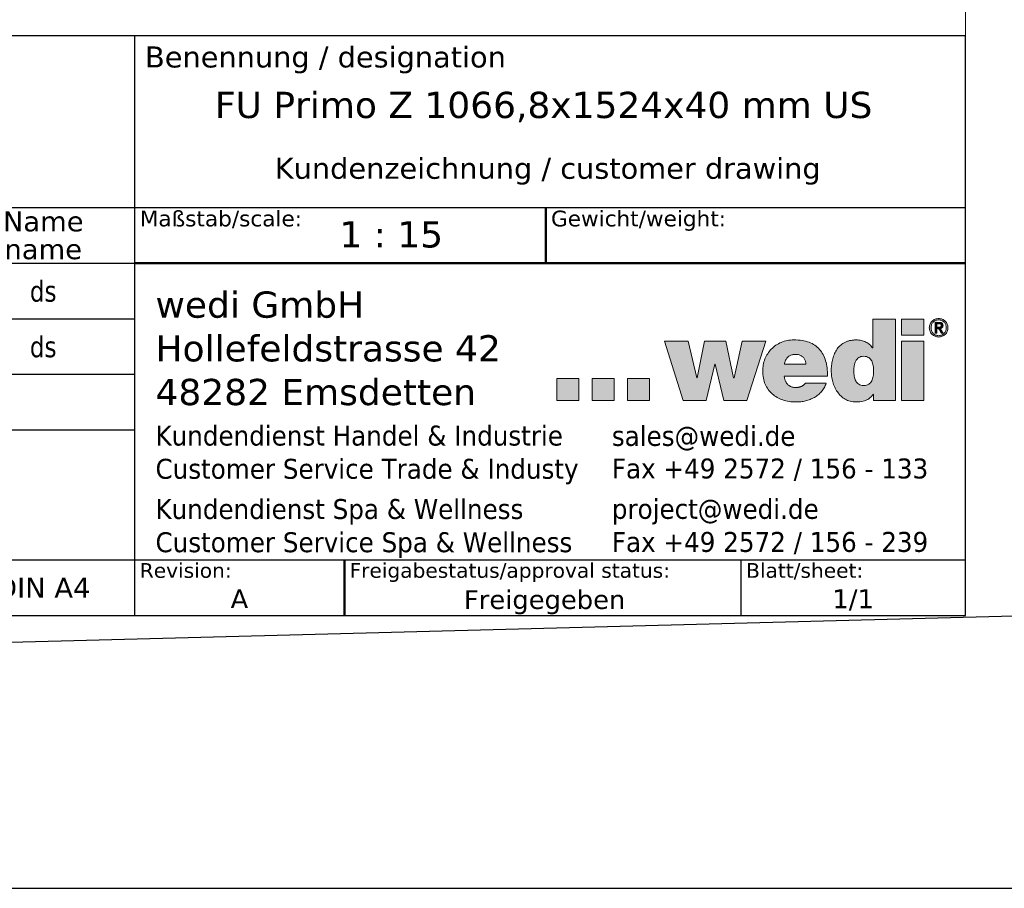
# Model space of a CAD drawing. Header units: millimetres. Extents: x -11430 to 11430, y -300 to 4365.
# Tile 3 of 31: x 1708 to 3116, y -300 to 942. Entities that reach past the tile are written whole.
import ezdxf
from ezdxf.enums import TextEntityAlignment as Align

# ---------------------------------------------------------------- set-up
doc = ezdxf.new("R2010")
doc.units = ezdxf.units.MM
doc.header["$LTSCALE"] = 15
for name, color, linetype, lineweight in [('AM_BOR', 7, 'Continuous', 25), ('Ebene 1', 7, 'Continuous', 25), ('Rahmen (ISO)', 7, 'Continuous', 70), ('Schraffur (ISO)', 7, 'Continuous', 18), ('Titel (ISO)', 7, 'Continuous', 50)]:
    doc.layers.add(name, color=color, linetype=linetype, lineweight=lineweight)
doc.styles.add('Notiztext 3.5', font='verdana.ttf')
doc.styles.add('Pfeiltext', font='verdana.ttf')
doc.styles.get("Standard").update_dxf_attribs({"font": 'verdana.ttf'})
doc.styles.add('Textstil119', font='verdana.ttf')
doc.styles.add('Textstil120', font='verdana.ttf')
doc.styles.add('Textstil47', font='verdana.ttf')
doc.styles.add('Textstil48', font='verdana.ttf')
doc.styles.add('Textstil61', font='verdana.ttf')
doc.styles.add('Textstil64', font='verdana.ttf', dxfattribs={"width": 0.8})
doc.styles.add('Textstil75', font='verdana.ttf')
doc.styles.add('Textstil82', font='verdana.ttf')

# ---------------------------------------------------------------- blocks, each defined once
blk = doc.blocks.new('Ränder wedi_Zeichnungsrahmen')
at = {"layer": 'Rahmen (ISO)', "color": 208, "lineweight": 18, "true_color": 0x400040}
for p, q in [((204, 6), (204, 291)), ((20, 6), (204, 6))]:
    blk.add_line(p, q, dxfattribs=at)
blk = doc.blocks.new('Schriftfelder wedi Standard - Inch_Zoll ohne Toleranz')
at = {"layer": 'Schraffur (ISO)'}
h = blk.add_hatch(color=256, dxfattribs=at)
edge = h.paths.add_edge_path(flags=0)
edge.add_spline(control_points=[(-14.527, 20.668), (-14.439, 20.669), (-14.272, 20.686), (-14.05, 20.781), (-13.88, 20.929), (-13.756, 21.117), (-13.67, 21.333), (-13.597, 21.652), (-13.571, 22.068), (-13.597, 22.484), (-13.67, 22.799), (-13.756, 23.014), (-13.88, 23.201), (-14.05, 23.349), (-14.272, 23.443), (-14.527, 23.47), (-14.781, 23.443), (-15.002, 23.349), (-15.172, 23.201), (-15.296, 23.014), (-15.381, 22.799), (-15.454, 22.484), (-15.48, 22.068), (-15.454, 21.652), (-15.382, 21.333), (-15.296, 21.117), (-15.172, 20.929), (-15.002, 20.78), (-14.781, 20.687), (-14.615, 20.667), (-14.527, 20.668)], knot_values=[0, 0, 0, 0, 0.034699, 0.064914, 0.09345, 0.122379, 0.152717, 0.184596, 0.250776, 0.316162, 0.347791, 0.377961, 0.406791, 0.435283, 0.465485, 0.500184, 0.534837, 0.564994, 0.593447, 0.62225, 0.652404, 0.684024, 0.749407, 0.815585, 0.847456, 0.877777, 0.906678, 0.935176, 0.965345, 1, 1, 1, 1], degree=3, periodic=0)
edge = h.paths.add_edge_path()
edge.add_line((-13.656, 26.998), (-13.656, 24.262))
edge.add_line((-13.656, 24.262), (-13.679, 24.262))
edge.add_spline(control_points=[(-13.679, 24.262), (-13.77, 24.374), (-13.952, 24.601), (-14.329, 24.839), (-14.758, 24.991), (-15.178, 25.033), (-15.551, 25.012), (-15.861, 24.96), (-16.141, 24.874), (-16.47, 24.723), (-16.823, 24.464), (-17.145, 24.062), (-17.373, 23.604), (-17.522, 23.11), (-17.603, 22.602), (-17.63, 22.082), (-17.595, 21.555), (-17.487, 21.028), (-17.306, 20.524), (-17.051, 20.064), (-16.718, 19.666), (-16.304, 19.352), (-15.896, 19.186), (-15.539, 19.117), (-15.229, 19.1), (-14.909, 19.116), (-14.603, 19.165), (-14.349, 19.242), (-14.083, 19.37), (-13.827, 19.576), (-13.675, 19.773), (-13.604, 19.866)], knot_values=[0, 0, 0, 0, 0.043155, 0.086739, 0.131645, 0.17854, 0.212404, 0.243573, 0.272592, 0.299996, 0.351779, 0.402206, 0.453011, 0.504581, 0.556321, 0.607002, 0.660443, 0.714379, 0.767879, 0.820311, 0.871582, 0.922422, 0.974633, 1.002175, 1.0312, 1.067419, 1.097992, 1.124095, 1.146867, 1.186159, 1.221249, 1.221249, 1.221249, 1.221249], degree=3, periodic=0)
edge.add_line((-13.604, 19.866), (-13.582, 19.866))
edge.add_line((-13.582, 19.866), (-13.582, 19.247))
edge.add_line((-13.582, 19.247), (-11.509, 19.247))
edge.add_line((-11.509, 19.247), (-11.509, 26.998))
edge.add_line((-11.509, 26.998), (-13.656, 26.998))
for points in [[(-10.933, 25.488), (-10.933, 26.998), (-8.782, 26.998), (-8.782, 25.488)], [(-33.503, 24.892), (-31.744, 19.257), (-29.539, 19.257), (-28.704, 22.721), (-28.683, 22.721), (-27.867, 19.257), (-25.665, 19.257), (-23.872, 24.892), (-26.109, 24.892), (-26.89, 21.408), (-26.934, 21.408), (-27.683, 24.892), (-29.692, 24.892), (-30.407, 21.408), (-30.428, 21.408), (-31.264, 24.892)], [(-10.933, 19.257), (-8.782, 19.257), (-8.782, 24.89), (-10.933, 24.89)], [(-41.677, 21.339), (-43.778, 21.339), (-43.778, 19.238), (-41.677, 19.238)], [(-38.316, 21.339), (-40.418, 21.339), (-40.418, 19.257), (-38.316, 19.257)], [(-34.957, 21.339), (-34.957, 19.257), (-37.057, 19.257), (-37.057, 21.339)]]:
    blk.add_hatch(color=256, dxfattribs=at).paths.add_polyline_path(points)
h = blk.add_hatch(color=256, dxfattribs=at)
edge = h.paths.add_edge_path(flags=0)
edge.add_spline(control_points=[(-8.056, 25.886), (-8.038, 25.84), (-7.994, 25.755), (-7.905, 25.643), (-7.797, 25.551), (-7.671, 25.48), (-7.53, 25.438), (-7.382, 25.423), (-7.234, 25.439), (-7.094, 25.48), (-6.97, 25.551), (-6.863, 25.643), (-6.772, 25.754), (-6.709, 25.886), (-6.664, 26.031), (-6.653, 26.186), (-6.664, 26.339), (-6.71, 26.481), (-6.772, 26.612), (-6.863, 26.721), (-6.97, 26.813), (-7.095, 26.882), (-7.234, 26.926), (-7.382, 26.938), (-7.531, 26.926), (-7.671, 26.881), (-7.797, 26.814), (-7.904, 26.722), (-7.994, 26.611), (-8.06, 26.482), (-8.104, 26.339), (-8.117, 26.186), (-8.104, 26.031), (-8.074, 25.932), (-8.056, 25.886)], knot_values=[-1, -1, -1, -1, -0.968769, -0.938514, -0.908528, -0.877859, -0.846824, -0.81451, -0.782845, -0.751665, -0.721347, -0.691382, -0.661076, -0.630076, -0.597827, -0.563882, -0.531049, -0.499298, -0.468506, -0.438444, -0.408565, -0.3784, -0.347161, -0.315526, -0.283241, -0.252147, -0.221629, -0.19173, -0.161719, -0.130694, -0.098997, -0.066153, -0.032195, 0, 0, 0, 0], degree=3, periodic=0)
edge = h.paths.add_edge_path()
edge.add_spline(control_points=[(-8.201, 26.533), (-8.224, 26.48), (-8.261, 26.366), (-8.279, 26.186), (-8.261, 26.004), (-8.207, 25.833), (-8.122, 25.681), (-8.013, 25.548), (-7.88, 25.442), (-7.727, 25.362), (-7.559, 25.312), (-7.381, 25.294), (-7.204, 25.312), (-7.037, 25.362), (-6.885, 25.442), (-6.754, 25.549), (-6.645, 25.68), (-6.563, 25.834), (-6.506, 26.004), (-6.492, 26.186), (-6.507, 26.366), (-6.563, 26.534), (-6.645, 26.686), (-6.754, 26.816), (-6.885, 26.923), (-7.037, 27.003), (-7.204, 27.055), (-7.381, 27.069), (-7.559, 27.054), (-7.727, 27.003), (-7.879, 26.922), (-8.013, 26.817), (-8.122, 26.685), (-8.177, 26.585), (-8.201, 26.533)], knot_values=[0, 0, 0, 0, 0.031498, 0.063871, 0.097255, 0.129121, 0.16021, 0.19058, 0.221045, 0.251572, 0.283155, 0.315097, 0.34707, 0.378466, 0.408835, 0.43896, 0.469377, 0.500279, 0.532169, 0.565531, 0.597881, 0.629403, 0.660135, 0.690407, 0.720506, 0.750951, 0.782355, 0.814304, 0.846223, 0.877814, 0.908416, 0.938856, 0.96908, 1, 1, 1, 1], degree=3, periodic=0)
h = blk.add_hatch(color=256, dxfattribs=at)
edge = h.paths.add_edge_path(flags=0)
edge.add_spline(control_points=[(-7.396, 26.241), (-7.373, 26.241), (-7.328, 26.242), (-7.272, 26.245), (-7.232, 26.255), (-7.206, 26.265), (-7.182, 26.281), (-7.161, 26.3), (-7.143, 26.323), (-7.131, 26.352), (-7.126, 26.386), (-7.125, 26.421), (-7.129, 26.454), (-7.138, 26.481), (-7.152, 26.503), (-7.169, 26.521), (-7.189, 26.536), (-7.219, 26.551), (-7.262, 26.564), (-7.308, 26.567), (-7.34, 26.569), (-7.357, 26.569), (-7.371, 26.569), (-7.397, 26.569), (-7.437, 26.569), (-7.487, 26.569), (-7.526, 26.57), (-7.552, 26.569), (-7.561, 26.57), (-7.569, 26.569), (-7.564, 26.553), (-7.568, 26.535), (-7.565, 26.49), (-7.567, 26.427), (-7.567, 26.36), (-7.566, 26.31), (-7.567, 26.279), (-7.564, 26.259), (-7.569, 26.244), (-7.563, 26.24), (-7.549, 26.243), (-7.509, 26.239), (-7.46, 26.242), (-7.417, 26.241), (-7.402, 26.241), (-7.397, 26.241), (-7.396, 26.241)], knot_values=[-1, -1, -1, -1, -0.950287, -0.902175, -0.881324, -0.861242, -0.841051, -0.820798, -0.800643, -0.77928, -0.753999, -0.726464, -0.703741, -0.683998, -0.665669, -0.648191, -0.630877, -0.612858, -0.575671, -0.535024, -0.514517, -0.506166, -0.497845, -0.484984, -0.450288, -0.411369, -0.377517, -0.365396, -0.358025, -0.356271, -0.348826, -0.333239, -0.311301, -0.255536, -0.195862, -0.169038, -0.146611, -0.130372, -0.122114, -0.120862, -0.115361, -0.09364, -0.033314, -0.009567, -0.002546, 0, 0, 0, 0], degree=3, periodic=0)
edge = h.paths.add_edge_path()
edge.add_spline(control_points=[(-7.327, 26.698), (-7.33, 26.698), (-7.342, 26.698), (-7.385, 26.698), (-7.493, 26.697), (-7.607, 26.703), (-7.695, 26.696), (-7.717, 26.702), (-7.737, 26.688), (-7.717, 26.636), (-7.731, 26.564), (-7.723, 26.403), (-7.728, 26.183), (-7.724, 25.961), (-7.729, 25.803), (-7.721, 25.726), (-7.733, 25.681), (-7.721, 25.661), (-7.676, 25.677), (-7.631, 25.662), (-7.591, 25.67), (-7.563, 25.663), (-7.568, 25.686), (-7.564, 25.728), (-7.568, 25.817), (-7.564, 25.925), (-7.57, 26.019), (-7.563, 26.075), (-7.572, 26.103), (-7.552, 26.116), (-7.522, 26.108), (-7.481, 26.112), (-7.44, 26.109), (-7.41, 26.114), (-7.387, 26.104), (-7.376, 26.074), (-7.335, 26.02), (-7.28, 25.925), (-7.208, 25.817), (-7.156, 25.728), (-7.124, 25.687), (-7.115, 25.663), (-7.089, 25.67), (-7.043, 25.663), (-6.996, 25.678), (-6.95, 25.661), (-6.939, 25.674), (-6.967, 25.693), (-6.979, 25.727), (-7.029, 25.797), (-7.09, 25.896), (-7.151, 25.993), (-7.201, 26.065), (-7.214, 26.096), (-7.244, 26.124), (-7.21, 26.126), (-7.172, 26.135), (-7.107, 26.156), (-7.043, 26.197), (-6.99, 26.259), (-6.966, 26.344), (-6.964, 26.439), (-6.982, 26.533), (-7.031, 26.611), (-7.108, 26.665), (-7.21, 26.694), (-7.285, 26.698), (-7.327, 26.698)], knot_values=[0, 0, 0, 0, 0.002245, 0.008381, 0.028737, 0.076631, 0.084863, 0.089802, 0.091023, 0.100424, 0.119095, 0.14472, 0.207559, 0.270398, 0.296023, 0.314694, 0.324094, 0.324881, 0.330158, 0.349348, 0.357504, 0.360862, 0.363355, 0.37017, 0.392777, 0.420703, 0.445969, 0.455111, 0.460597, 0.462607, 0.46991, 0.48027, 0.49063, 0.497933, 0.500569, 0.507069, 0.517903, 0.547843, 0.580935, 0.607723, 0.615799, 0.618754, 0.622345, 0.631066, 0.651586, 0.657229, 0.657615, 0.662568, 0.672404, 0.685905, 0.71901, 0.752116, 0.765617, 0.775453, 0.780406, 0.783475, 0.792867, 0.810732, 0.827868, 0.845154, 0.864227, 0.887328, 0.909172, 0.928704, 0.948581, 0.97168, 1, 1, 1, 1], degree=3, periodic=0)
h = blk.add_hatch(color=256, dxfattribs=at)
edge = h.paths.add_edge_path(flags=0)
edge.add_spline(control_points=[(-20.984, 23.645), (-20.934, 23.645), (-20.834, 23.638), (-20.691, 23.606), (-20.56, 23.555), (-20.44, 23.486), (-20.334, 23.401), (-20.241, 23.302), (-20.165, 23.191), (-20.105, 23.067), (-20.065, 22.937), (-20.037, 22.812), (-20.048, 22.749), (-20.032, 22.698), (-20.054, 22.7), (-20.082, 22.698), (-20.134, 22.699), (-20.206, 22.699), (-20.335, 22.699), (-20.529, 22.699), (-20.787, 22.699), (-21.065, 22.699), (-21.344, 22.699), (-21.602, 22.699), (-21.795, 22.699), (-21.925, 22.699), (-21.996, 22.7), (-22.05, 22.698), (-22.075, 22.701), (-22.093, 22.698), (-22.088, 22.713), (-22.086, 22.745), (-22.063, 22.838), (-22.03, 22.962), (-21.971, 23.103), (-21.898, 23.229), (-21.81, 23.339), (-21.708, 23.433), (-21.591, 23.51), (-21.459, 23.57), (-21.313, 23.613), (-21.153, 23.639), (-21.042, 23.644), (-20.984, 23.645)], knot_values=[-1, -1, -1, -1, -0.970522, -0.942344, -0.915116, -0.888531, -0.86232, -0.836254, -0.810128, -0.783754, -0.756945, -0.729507, -0.715477, -0.710748, -0.709678, -0.703909, -0.693711, -0.679576, -0.661996, -0.618469, -0.567069, -0.511731, -0.456394, -0.404994, -0.361467, -0.343887, -0.329752, -0.319554, -0.313785, -0.312715, -0.311324, -0.307144, -0.290779, -0.259629, -0.230295, -0.20237, -0.17536, -0.148701, -0.121787, -0.094005, -0.064779, -0.033592, 0, 0, 0, 0], degree=3, periodic=0)
edge = h.paths.add_edge_path()
edge.add_line((-17.978, 21.582), (-22.101, 21.582))
edge.add_spline(control_points=[(-22.101, 21.582), (-22.097, 21.542), (-22.089, 21.465), (-22.067, 21.351), (-22.039, 21.243), (-22.003, 21.14), (-21.96, 21.043), (-21.91, 20.953), (-21.852, 20.869), (-21.786, 20.792), (-21.714, 20.723), (-21.634, 20.662), (-21.547, 20.609), (-21.452, 20.564), (-21.35, 20.529), (-21.242, 20.504), (-21.126, 20.488), (-21.046, 20.486), (-21.005, 20.485)], knot_values=[0, 0, 0, 0, 0.011871, 0.023383, 0.034556, 0.045416, 0.055995, 0.066338, 0.076497, 0.086536, 0.096528, 0.106556, 0.116711, 0.12709, 0.137793, 0.148921, 0.160571, 0.172839, 0.172839, 0.172839, 0.172839], degree=3, periodic=0)
edge.add_spline(control_points=[(-21.005, 20.485), (-20.983, 20.486), (-20.939, 20.486), (-20.873, 20.491), (-20.807, 20.499), (-20.742, 20.509), (-20.677, 20.523), (-20.613, 20.54), (-20.55, 20.561), (-20.489, 20.584), (-20.43, 20.61), (-20.374, 20.64), (-20.32, 20.673), (-20.269, 20.709), (-20.222, 20.748), (-20.179, 20.791), (-20.139, 20.836), (-20.116, 20.87), (-20.105, 20.886)], knot_values=[0, 0, 0, 0, 0.006559, 0.013169, 0.01981, 0.026462, 0.033107, 0.039727, 0.046304, 0.052825, 0.059279, 0.065656, 0.071951, 0.078166, 0.084304, 0.090378, 0.096407, 0.102416, 0.102416, 0.102416, 0.102416], degree=3, periodic=0)
edge.add_line((-20.105, 20.886), (-18.097, 20.886))
edge.add_spline(control_points=[(-18.097, 20.886), (-18.157, 20.741), (-18.274, 20.458), (-18.54, 20.089), (-18.858, 19.779), (-19.224, 19.529), (-19.628, 19.338), (-20.064, 19.203), (-20.523, 19.123), (-21.055, 19.094), (-21.639, 19.136), (-22.245, 19.281), (-22.791, 19.522), (-23.263, 19.856), (-23.65, 20.283), (-23.939, 20.799), (-24.118, 21.398), (-24.174, 22.026), (-24.12, 22.644), (-23.959, 23.208), (-23.699, 23.719), (-23.347, 24.165), (-22.909, 24.533), (-22.394, 24.811), (-21.808, 24.987), (-21.131, 25.042), (-20.427, 24.991), (-19.747, 24.825), (-19.177, 24.539), (-18.719, 24.139), (-18.374, 23.633), (-18.139, 23.029), (-18, 22.334), (-17.985, 21.841), (-17.978, 21.582)], knot_values=[0, 0, 0, 0, 0.046845, 0.091634, 0.135518, 0.17939, 0.223861, 0.269282, 0.315783, 0.363338, 0.42883, 0.490658, 0.549548, 0.606552, 0.663102, 0.721003, 0.78232, 0.849198, 0.909267, 0.967289, 1.024005, 1.080171, 1.136634, 1.194396, 1.254659, 1.318825, 1.396987, 1.465551, 1.527499, 1.586411, 1.646022, 1.709592, 1.779523, 1.85736, 1.85736, 1.85736, 1.85736], degree=3, periodic=0)
at = {"layer": 'AM_BOR', "color": 7}
for p, q in [((-4.835, 53.996), (-188.835, 53.996)), ((-84.035, 53.996), (-84.035, -1.254)), ((-4.835, -1.254), (-4.835, 53.996)), ((-188.835, 37.646), (-4.835, 37.646)), ((-130.135, 4.046), (-4.835, 4.046)), ((-26.235, 4.046), (-26.235, -1.254)), ((-188.835, -1.254), (-4.835, -1.254))]:
    blk.add_line(p, q, dxfattribs=at)
at = {"layer": 'AM_BOR'}
for p, q in [((-130.135, 32.346), (-84.035, 32.346)), ((-130.135, 27.046), (-84.035, 27.046)), ((-130.135, 21.746), (-84.035, 21.746)), ((-130.135, 16.446), (-84.035, 16.446))]:
    blk.add_line(p, q, dxfattribs=at)
at = {"layer": 'Ebene 1', "lineweight": 5}
for p, q in [((-10.933, 25.488), (-10.933, 26.998)), ((-10.933, 26.998), (-8.782, 26.998)), ((-8.782, 26.998), (-8.782, 25.488)), ((-8.782, 25.488), (-10.933, 25.488)), ((-31.744, 19.257), (-33.503, 24.892)), ((-33.503, 24.892), (-31.264, 24.892)), ((-31.264, 24.892), (-30.428, 21.408)), ((-30.407, 21.408), (-29.692, 24.892)), ((-29.692, 24.892), (-27.683, 24.892)), ((-27.683, 24.892), (-26.934, 21.408)), ((-26.89, 21.408), (-26.109, 24.892)), ((-26.109, 24.892), (-23.872, 24.892)), ((-23.872, 24.892), (-25.665, 19.257)), ((-10.933, 19.257), (-10.933, 24.89)), ((-10.933, 24.89), (-8.782, 24.89)), ((-8.782, 24.89), (-8.782, 19.257)), ((-28.704, 22.721), (-29.539, 19.257)), ((-28.683, 22.721), (-28.704, 22.721)), ((-27.867, 19.257), (-28.683, 22.721)), ((-41.677, 21.339), (-43.778, 21.339)), ((-43.778, 21.339), (-43.778, 19.238)), ((-41.677, 19.238), (-41.677, 21.339)), ((-38.316, 21.339), (-40.418, 21.339)), ((-40.418, 21.339), (-40.418, 19.257)), ((-38.316, 19.257), (-38.316, 21.339)), ((-37.057, 21.339), (-37.057, 19.257)), ((-34.957, 21.339), (-37.057, 21.339)), ((-34.957, 19.257), (-34.957, 21.339)), ((-30.428, 21.408), (-30.407, 21.408)), ((-26.934, 21.408), (-26.89, 21.408)), ((-43.778, 19.238), (-41.677, 19.238)), ((-40.418, 19.257), (-38.316, 19.257)), ((-37.057, 19.257), (-34.957, 19.257)), ((-29.539, 19.257), (-31.744, 19.257)), ((-25.665, 19.257), (-27.867, 19.257)), ((-8.782, 19.257), (-10.933, 19.257))]:
    blk.add_line(p, q, dxfattribs=at)
for points, knots in [([(-13.656, 26.998), (-13.656, 26.996), (-13.656, 26.985), (-13.656, 26.963), (-13.656, 26.926), (-13.656, 26.877), (-13.656, 26.815), (-13.656, 26.742), (-13.656, 26.66), (-13.656, 26.532), (-13.656, 26.356), (-13.656, 26.042), (-13.656, 25.63), (-13.656, 25.218), (-13.656, 24.904), (-13.656, 24.728), (-13.656, 24.6), (-13.656, 24.518), (-13.656, 24.445), (-13.656, 24.383), (-13.656, 24.334), (-13.656, 24.297), (-13.656, 24.275), (-13.656, 24.264), (-13.656, 24.262)], [0, 0, 0, 0, 0.000785, 0.0030733, 0.0067645, 0.0117586, 0.0179552, 0.0252542, 0.0335554, 0.0427585, 0.0634696, 0.0865859, 0.1368271, 0.1870683, 0.2101846, 0.2308957, 0.2400988, 0.2484, 0.255699, 0.2618956, 0.2668896, 0.2705809, 0.2728692, 0.2736542, 0.2736542, 0.2736542, 0.2736542]), ([(-11.509, 26.998), (-11.511, 26.998), (-11.519, 26.998), (-11.537, 26.998), (-11.565, 26.998), (-11.604, 26.998), (-11.653, 26.998), (-11.71, 26.998), (-11.774, 26.998), (-11.874, 26.998), (-12.013, 26.998), (-12.259, 26.998), (-12.583, 26.998), (-12.906, 26.998), (-13.152, 26.998), (-13.291, 26.998), (-13.391, 26.998), (-13.456, 26.998), (-13.513, 26.998), (-13.561, 26.998), (-13.6, 26.998), (-13.629, 26.998), (-13.646, 26.998), (-13.654, 26.998), (-13.656, 26.998)], [0, 0, 0, 0, 0.0006161, 0.0024119, 0.0053087, 0.009228, 0.014091, 0.0198192, 0.0263339, 0.0335564, 0.0498102, 0.0679516, 0.1073803, 0.146809, 0.1649504, 0.1812043, 0.1884268, 0.1949414, 0.2006696, 0.2055327, 0.2094519, 0.2123488, 0.2141446, 0.2147606, 0.2147606, 0.2147606, 0.2147606]), ([(-11.509, 19.247), (-11.509, 19.255), (-11.509, 19.284), (-11.509, 19.348), (-11.509, 19.451), (-11.509, 19.592), (-11.509, 19.766), (-11.509, 19.972), (-11.509, 20.206), (-11.509, 20.567), (-11.509, 21.068), (-11.509, 21.956), (-11.509, 23.123), (-11.509, 24.29), (-11.509, 25.178), (-11.509, 25.679), (-11.509, 26.039), (-11.509, 26.274), (-11.509, 26.479), (-11.509, 26.654), (-11.509, 26.794), (-11.509, 26.898), (-11.509, 26.962), (-11.509, 26.991), (-11.509, 26.998)], [0, 0, 0, 0, 0.0022235, 0.0087046, 0.0191597, 0.0333047, 0.050856, 0.0715295, 0.0950415, 0.1211081, 0.1797699, 0.2452439, 0.387546, 0.529848, 0.5953221, 0.6539839, 0.6800505, 0.7035625, 0.724236, 0.7417873, 0.7559323, 0.7663873, 0.7728685, 0.775092, 0.775092, 0.775092, 0.775092]), ([(-8.201, 26.533), (-8.177, 26.585), (-8.122, 26.685), (-8.013, 26.817), (-7.879, 26.922), (-7.727, 27.003), (-7.559, 27.054), (-7.381, 27.069), (-7.204, 27.055), (-7.037, 27.003), (-6.885, 26.923), (-6.754, 26.816), (-6.645, 26.686), (-6.563, 26.534), (-6.507, 26.366), (-6.492, 26.186), (-6.506, 26.004), (-6.563, 25.834), (-6.645, 25.68), (-6.754, 25.549), (-6.885, 25.442), (-7.037, 25.362), (-7.204, 25.312), (-7.381, 25.294), (-7.559, 25.312), (-7.727, 25.362), (-7.88, 25.442), (-8.013, 25.548), (-8.122, 25.681), (-8.207, 25.833), (-8.261, 26.004), (-8.279, 26.186), (-8.261, 26.366), (-8.224, 26.48), (-8.201, 26.533)], [0, 0, 0, 0, 0.03092, 0.061144, 0.091584, 0.122186, 0.153777, 0.185696, 0.217645, 0.249049, 0.279494, 0.309593, 0.339865, 0.370597, 0.402119, 0.434469, 0.467831, 0.499721, 0.530623, 0.56104, 0.591165, 0.621534, 0.65293, 0.684903, 0.716845, 0.748428, 0.778955, 0.80942, 0.83979, 0.870879, 0.902745, 0.936129, 0.968502, 1, 1, 1, 1]), ([(-8.056, 25.886), (-8.038, 25.84), (-7.994, 25.755), (-7.905, 25.643), (-7.797, 25.551), (-7.671, 25.48), (-7.53, 25.438), (-7.382, 25.423), (-7.234, 25.439), (-7.094, 25.48), (-6.97, 25.551), (-6.863, 25.643), (-6.772, 25.754), (-6.709, 25.886), (-6.664, 26.031), (-6.653, 26.186), (-6.664, 26.339), (-6.71, 26.481), (-6.772, 26.612), (-6.863, 26.721), (-6.97, 26.813), (-7.095, 26.882), (-7.234, 26.926), (-7.382, 26.938), (-7.531, 26.926), (-7.671, 26.881), (-7.797, 26.814), (-7.904, 26.722), (-7.994, 26.611), (-8.06, 26.482), (-8.104, 26.339), (-8.117, 26.186), (-8.104, 26.031), (-8.074, 25.932), (-8.056, 25.886)], [0, 0, 0, 0, 0.031231, 0.061486, 0.091472, 0.122141, 0.153176, 0.18549, 0.217155, 0.248335, 0.278653, 0.308618, 0.338924, 0.369924, 0.402173, 0.436118, 0.468951, 0.500702, 0.531494, 0.561556, 0.591435, 0.6216, 0.652839, 0.684474, 0.716759, 0.747853, 0.778371, 0.80827, 0.838281, 0.869306, 0.901003, 0.933847, 0.967805, 1, 1, 1, 1]), ([(-7.327, 26.698), (-7.285, 26.698), (-7.21, 26.694), (-7.108, 26.665), (-7.031, 26.611), (-6.982, 26.533), (-6.964, 26.439), (-6.966, 26.344), (-6.99, 26.259), (-7.043, 26.197), (-7.107, 26.156), (-7.172, 26.135), (-7.21, 26.126), (-7.244, 26.124), (-7.214, 26.096), (-7.201, 26.065), (-7.151, 25.993), (-7.09, 25.896), (-7.029, 25.797), (-6.979, 25.727), (-6.967, 25.693), (-6.939, 25.674), (-6.95, 25.661), (-6.996, 25.678), (-7.043, 25.663), (-7.089, 25.67), (-7.115, 25.663), (-7.124, 25.687), (-7.156, 25.728), (-7.208, 25.817), (-7.28, 25.925), (-7.335, 26.02), (-7.376, 26.074), (-7.387, 26.104), (-7.41, 26.114), (-7.44, 26.109), (-7.481, 26.112), (-7.522, 26.108), (-7.552, 26.116), (-7.572, 26.103), (-7.563, 26.075), (-7.57, 26.019), (-7.564, 25.925), (-7.568, 25.817), (-7.564, 25.728), (-7.568, 25.686), (-7.563, 25.663), (-7.591, 25.67), (-7.631, 25.662), (-7.676, 25.677), (-7.721, 25.661), (-7.733, 25.681), (-7.721, 25.726), (-7.729, 25.803), (-7.724, 25.961), (-7.728, 26.183), (-7.723, 26.403), (-7.731, 26.564), (-7.717, 26.636), (-7.737, 26.688), (-7.717, 26.702), (-7.695, 26.696), (-7.607, 26.703), (-7.493, 26.697), (-7.385, 26.698), (-7.342, 26.698), (-7.33, 26.698), (-7.327, 26.698)], [0, 0, 0, 0, 0.02832, 0.051419, 0.071296, 0.090828, 0.112672, 0.135773, 0.154846, 0.172132, 0.189268, 0.207133, 0.216525, 0.219594, 0.224547, 0.234383, 0.247884, 0.28099, 0.314095, 0.327596, 0.337432, 0.342385, 0.342771, 0.348414, 0.368934, 0.377655, 0.381246, 0.384201, 0.392277, 0.419065, 0.452157, 0.482097, 0.492931, 0.499431, 0.502067, 0.50937, 0.51973, 0.53009, 0.537393, 0.539403, 0.544889, 0.554031, 0.579297, 0.607223, 0.62983, 0.636645, 0.639138, 0.642496, 0.650652, 0.669842, 0.675119, 0.675906, 0.685306, 0.703977, 0.729602, 0.792441, 0.85528, 0.880905, 0.899576, 0.908977, 0.910198, 0.915137, 0.923369, 0.971263, 0.991619, 0.997755, 1, 1, 1, 1]), ([(-7.396, 26.241), (-7.373, 26.241), (-7.328, 26.242), (-7.272, 26.245), (-7.232, 26.255), (-7.206, 26.265), (-7.182, 26.281), (-7.161, 26.3), (-7.143, 26.323), (-7.131, 26.352), (-7.126, 26.386), (-7.125, 26.421), (-7.129, 26.454), (-7.138, 26.481), (-7.152, 26.503), (-7.169, 26.521), (-7.189, 26.536), (-7.219, 26.551), (-7.262, 26.564), (-7.308, 26.567), (-7.34, 26.569), (-7.357, 26.569), (-7.371, 26.569), (-7.397, 26.569), (-7.437, 26.569), (-7.487, 26.569), (-7.526, 26.57), (-7.552, 26.569), (-7.561, 26.57), (-7.569, 26.569), (-7.564, 26.553), (-7.568, 26.535), (-7.565, 26.49), (-7.567, 26.427), (-7.567, 26.36), (-7.566, 26.31), (-7.567, 26.279), (-7.564, 26.259), (-7.569, 26.244), (-7.563, 26.24), (-7.549, 26.243), (-7.509, 26.239), (-7.46, 26.242), (-7.417, 26.241), (-7.402, 26.241), (-7.397, 26.241), (-7.396, 26.241)], [0, 0, 0, 0, 0.049713, 0.097825, 0.118676, 0.138758, 0.158949, 0.179202, 0.199357, 0.22072, 0.246001, 0.273536, 0.296259, 0.316002, 0.334331, 0.351809, 0.369123, 0.387142, 0.424329, 0.464976, 0.485483, 0.493834, 0.502155, 0.515016, 0.549712, 0.588631, 0.622483, 0.634604, 0.641975, 0.643729, 0.651174, 0.666761, 0.688699, 0.744464, 0.804138, 0.830962, 0.853389, 0.869628, 0.877886, 0.879138, 0.884639, 0.90636, 0.966686, 0.990433, 0.997454, 1, 1, 1, 1]), ([(-17.978, 21.582), (-17.985, 21.841), (-18, 22.334), (-18.139, 23.029), (-18.374, 23.633), (-18.719, 24.139), (-19.177, 24.539), (-19.747, 24.825), (-20.427, 24.991), (-21.131, 25.042), (-21.808, 24.987), (-22.394, 24.811), (-22.909, 24.533), (-23.347, 24.165), (-23.699, 23.719), (-23.959, 23.208), (-24.12, 22.644), (-24.174, 22.026), (-24.118, 21.398), (-23.939, 20.799), (-23.65, 20.283), (-23.263, 19.856), (-22.791, 19.522), (-22.245, 19.281), (-21.639, 19.136), (-21.055, 19.094), (-20.523, 19.123), (-20.064, 19.203), (-19.628, 19.338), (-19.224, 19.529), (-18.858, 19.779), (-18.54, 20.089), (-18.274, 20.458), (-18.157, 20.741), (-18.097, 20.886)], [0, 0, 0, 0, 0.077838, 0.147768, 0.211338, 0.270949, 0.329861, 0.391809, 0.460373, 0.538535, 0.602701, 0.662964, 0.720726, 0.777189, 0.833355, 0.890071, 0.948093, 1.008162, 1.075041, 1.136357, 1.194259, 1.250809, 1.307812, 1.366702, 1.42853, 1.494022, 1.541577, 1.588079, 1.633499, 1.67797, 1.721843, 1.765726, 1.810515, 1.85736, 1.85736, 1.85736, 1.85736]), ([(-13.679, 24.262), (-13.77, 24.374), (-13.952, 24.601), (-14.329, 24.839), (-14.758, 24.991), (-15.178, 25.033), (-15.551, 25.012), (-15.861, 24.96), (-16.141, 24.874), (-16.47, 24.723), (-16.823, 24.464), (-17.145, 24.062), (-17.373, 23.604), (-17.522, 23.11), (-17.603, 22.602), (-17.63, 22.082), (-17.595, 21.555), (-17.487, 21.028), (-17.306, 20.524), (-17.051, 20.064), (-16.718, 19.666), (-16.304, 19.352), (-15.896, 19.186), (-15.539, 19.117), (-15.229, 19.1), (-14.909, 19.116), (-14.603, 19.165), (-14.349, 19.242), (-14.083, 19.37), (-13.827, 19.576), (-13.675, 19.773), (-13.604, 19.866)], [0, 0, 0, 0, 0.043155, 0.086739, 0.131645, 0.17854, 0.212404, 0.243573, 0.272592, 0.299996, 0.351779, 0.402206, 0.453011, 0.504581, 0.556321, 0.607002, 0.660443, 0.714379, 0.767879, 0.820311, 0.871582, 0.922422, 0.974633, 1.002175, 1.0312, 1.067419, 1.097992, 1.124095, 1.146867, 1.186159, 1.221249, 1.221249, 1.221249, 1.221249]), ([(-20.984, 23.645), (-20.934, 23.645), (-20.834, 23.638), (-20.691, 23.606), (-20.56, 23.555), (-20.44, 23.486), (-20.334, 23.401), (-20.241, 23.302), (-20.165, 23.191), (-20.105, 23.067), (-20.065, 22.937), (-20.037, 22.812), (-20.048, 22.749), (-20.032, 22.698), (-20.054, 22.7), (-20.082, 22.698), (-20.134, 22.699), (-20.206, 22.699), (-20.335, 22.699), (-20.529, 22.699), (-20.787, 22.699), (-21.065, 22.699), (-21.344, 22.699), (-21.602, 22.699), (-21.795, 22.699), (-21.925, 22.699), (-21.996, 22.7), (-22.05, 22.698), (-22.075, 22.701), (-22.093, 22.698), (-22.088, 22.713), (-22.086, 22.745), (-22.063, 22.838), (-22.03, 22.962), (-21.971, 23.103), (-21.898, 23.229), (-21.81, 23.339), (-21.708, 23.433), (-21.591, 23.51), (-21.459, 23.57), (-21.313, 23.613), (-21.153, 23.639), (-21.042, 23.644), (-20.984, 23.645)], [0, 0, 0, 0, 0.029478, 0.057656, 0.084884, 0.111469, 0.13768, 0.163746, 0.189872, 0.216246, 0.243055, 0.270493, 0.284523, 0.289252, 0.290322, 0.296091, 0.306289, 0.320424, 0.338004, 0.381531, 0.432931, 0.488269, 0.543606, 0.595006, 0.638533, 0.656113, 0.670248, 0.680446, 0.686215, 0.687285, 0.688676, 0.692856, 0.709221, 0.740371, 0.769705, 0.79763, 0.82464, 0.851299, 0.878213, 0.905995, 0.935221, 0.966408, 1, 1, 1, 1]), ([(-13.656, 24.262), (-13.656, 24.262), (-13.656, 24.262), (-13.657, 24.262), (-13.657, 24.262), (-13.657, 24.262), (-13.658, 24.262), (-13.658, 24.262), (-13.659, 24.262), (-13.66, 24.262), (-13.662, 24.262), (-13.664, 24.262), (-13.668, 24.262), (-13.671, 24.262), (-13.674, 24.262), (-13.675, 24.262), (-13.677, 24.262), (-13.677, 24.262), (-13.678, 24.262), (-13.678, 24.262), (-13.679, 24.262), (-13.679, 24.262), (-13.679, 24.262), (-13.679, 24.262), (-13.679, 24.262)], [0, 0, 0, 0, 0.000006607, 0.000025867, 0.000056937, 0.000098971, 0.000151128, 0.000212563, 0.000282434, 0.000359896, 0.00053422, 0.000728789, 0.001151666, 0.001574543, 0.001769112, 0.001943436, 0.002020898, 0.002090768, 0.002152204, 0.00220436, 0.002246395, 0.002277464, 0.002296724, 0.002303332, 0.002303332, 0.002303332, 0.002303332]), ([(-14.527, 20.668), (-14.615, 20.667), (-14.781, 20.687), (-15.002, 20.78), (-15.172, 20.929), (-15.296, 21.117), (-15.382, 21.333), (-15.454, 21.652), (-15.48, 22.068), (-15.454, 22.484), (-15.381, 22.799), (-15.296, 23.014), (-15.172, 23.201), (-15.002, 23.349), (-14.781, 23.443), (-14.527, 23.47), (-14.272, 23.443), (-14.05, 23.349), (-13.88, 23.201), (-13.756, 23.014), (-13.67, 22.799), (-13.597, 22.484), (-13.571, 22.068), (-13.597, 21.652), (-13.67, 21.333), (-13.756, 21.117), (-13.88, 20.929), (-14.05, 20.781), (-14.272, 20.686), (-14.439, 20.669), (-14.527, 20.668)], [0, 0, 0, 0, 0.034655, 0.064824, 0.093322, 0.122223, 0.152544, 0.184415, 0.250593, 0.315976, 0.347596, 0.37775, 0.406553, 0.435006, 0.465163, 0.499816, 0.534515, 0.564717, 0.593209, 0.622039, 0.652209, 0.683838, 0.749224, 0.815404, 0.847283, 0.877621, 0.90655, 0.935086, 0.965301, 1, 1, 1, 1]), ([(-21.005, 20.485), (-21.046, 20.486), (-21.126, 20.488), (-21.242, 20.504), (-21.35, 20.529), (-21.452, 20.564), (-21.547, 20.609), (-21.634, 20.662), (-21.714, 20.723), (-21.786, 20.792), (-21.852, 20.869), (-21.91, 20.953), (-21.96, 21.043), (-22.003, 21.14), (-22.039, 21.243), (-22.067, 21.351), (-22.089, 21.465), (-22.097, 21.542), (-22.101, 21.582)], [0, 0, 0, 0, 0.0122685, 0.0239187, 0.035046, 0.0457491, 0.0561284, 0.0662838, 0.0763119, 0.0863037, 0.0963424, 0.1065015, 0.1168444, 0.127424, 0.1382833, 0.1494563, 0.1609687, 0.1728395, 0.1728395, 0.1728395, 0.1728395]), ([(-22.101, 21.582), (-22.097, 21.582), (-22.081, 21.582), (-22.047, 21.582), (-21.992, 21.582), (-21.917, 21.582), (-21.825, 21.582), (-21.715, 21.582), (-21.591, 21.582), (-21.399, 21.582), (-21.132, 21.582), (-20.66, 21.582), (-20.039, 21.582), (-19.419, 21.582), (-18.946, 21.582), (-18.68, 21.582), (-18.488, 21.582), (-18.363, 21.582), (-18.254, 21.582), (-18.161, 21.582), (-18.086, 21.582), (-18.031, 21.582), (-17.997, 21.582), (-17.982, 21.582), (-17.978, 21.582)], [0, 0, 0, 0, 0.0011827, 0.0046301, 0.0101912, 0.0177151, 0.0270508, 0.0380473, 0.0505536, 0.0644187, 0.0956215, 0.1304479, 0.2061398, 0.2818318, 0.3166582, 0.347861, 0.3617261, 0.3742324, 0.3852289, 0.3945645, 0.4020884, 0.4076496, 0.411097, 0.4122797, 0.4122797, 0.4122797, 0.4122797]), ([(-20.105, 20.886), (-20.116, 20.87), (-20.139, 20.836), (-20.179, 20.791), (-20.222, 20.748), (-20.269, 20.709), (-20.32, 20.673), (-20.374, 20.64), (-20.43, 20.61), (-20.489, 20.584), (-20.55, 20.561), (-20.613, 20.54), (-20.677, 20.523), (-20.742, 20.509), (-20.807, 20.499), (-20.873, 20.491), (-20.939, 20.486), (-20.983, 20.486), (-21.005, 20.485)], [0, 0, 0, 0, 0.006009, 0.0120374, 0.0181114, 0.0242499, 0.0304643, 0.0367601, 0.0431371, 0.0495905, 0.0561118, 0.0626893, 0.0693086, 0.0759535, 0.0826061, 0.0892473, 0.0958573, 0.1024158, 0.1024158, 0.1024158, 0.1024158]), ([(-18.097, 20.886), (-18.099, 20.886), (-18.106, 20.886), (-18.123, 20.886), (-18.15, 20.886), (-18.186, 20.886), (-18.231, 20.886), (-18.284, 20.886), (-18.345, 20.886), (-18.439, 20.886), (-18.568, 20.886), (-18.799, 20.886), (-19.101, 20.886), (-19.403, 20.886), (-19.633, 20.886), (-19.763, 20.886), (-19.857, 20.886), (-19.917, 20.886), (-19.971, 20.886), (-20.016, 20.886), (-20.052, 20.886), (-20.079, 20.886), (-20.096, 20.886), (-20.103, 20.886), (-20.105, 20.886)], [0, 0, 0, 0, 0.0005762, 0.0022556, 0.0049648, 0.0086302, 0.0131783, 0.0185354, 0.024628, 0.0313826, 0.0465836, 0.0635498, 0.1004244, 0.137299, 0.1542653, 0.1694662, 0.1762208, 0.1823135, 0.1876706, 0.1922186, 0.195884, 0.1985932, 0.2002727, 0.2008489, 0.2008489, 0.2008489, 0.2008489]), ([(-13.604, 19.866), (-13.604, 19.866), (-13.604, 19.866), (-13.604, 19.866), (-13.603, 19.866), (-13.603, 19.866), (-13.603, 19.866), (-13.602, 19.866), (-13.601, 19.866), (-13.6, 19.866), (-13.599, 19.866), (-13.596, 19.866), (-13.593, 19.866), (-13.589, 19.866), (-13.587, 19.866), (-13.585, 19.866), (-13.584, 19.866), (-13.584, 19.866), (-13.583, 19.866), (-13.583, 19.866), (-13.582, 19.866), (-13.582, 19.866), (-13.582, 19.866), (-13.582, 19.866), (-13.582, 19.866)], [0, 0, 0, 0, 0.00000644, 0.000025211, 0.000055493, 0.000096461, 0.000147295, 0.000207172, 0.000275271, 0.000350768, 0.000520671, 0.000710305, 0.001122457, 0.001534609, 0.001724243, 0.001894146, 0.001969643, 0.002037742, 0.002097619, 0.002148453, 0.002189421, 0.002219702, 0.002238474, 0.002244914, 0.002244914, 0.002244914, 0.002244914]), ([(-13.582, 19.866), (-13.582, 19.866), (-13.582, 19.863), (-13.582, 19.858), (-13.582, 19.85), (-13.582, 19.839), (-13.582, 19.825), (-13.582, 19.808), (-13.582, 19.79), (-13.582, 19.761), (-13.582, 19.721), (-13.582, 19.65), (-13.582, 19.557), (-13.582, 19.464), (-13.582, 19.393), (-13.582, 19.353), (-13.582, 19.324), (-13.582, 19.305), (-13.582, 19.289), (-13.582, 19.275), (-13.582, 19.264), (-13.582, 19.255), (-13.582, 19.25), (-13.582, 19.248), (-13.582, 19.247)], [0, 0, 0, 0, 0.00017749, 0.00069486, 0.00152945, 0.0026586, 0.00405965, 0.00570994, 0.00758682, 0.00966763, 0.01435039, 0.01957695, 0.03093642, 0.04229588, 0.04752244, 0.0522052, 0.05428601, 0.05616289, 0.05781318, 0.05921423, 0.06034338, 0.06117797, 0.06169534, 0.06187283, 0.06187283, 0.06187283, 0.06187283]), ([(-13.582, 19.247), (-13.58, 19.247), (-13.572, 19.247), (-13.555, 19.247), (-13.527, 19.247), (-13.489, 19.247), (-13.443, 19.247), (-13.388, 19.247), (-13.325, 19.247), (-13.229, 19.247), (-13.095, 19.247), (-12.857, 19.247), (-12.545, 19.247), (-12.233, 19.247), (-11.996, 19.247), (-11.862, 19.247), (-11.765, 19.247), (-11.703, 19.247), (-11.648, 19.247), (-11.601, 19.247), (-11.563, 19.247), (-11.536, 19.247), (-11.518, 19.247), (-11.511, 19.247), (-11.509, 19.247)], [0, 0, 0, 0, 0.0005946, 0.0023279, 0.0051239, 0.0089067, 0.0136004, 0.0191292, 0.025417, 0.032388, 0.0480759, 0.0655857, 0.1036416, 0.1416975, 0.1592072, 0.1748952, 0.1818662, 0.188154, 0.1936827, 0.1983765, 0.2021593, 0.2049553, 0.2066885, 0.2072832, 0.2072832, 0.2072832, 0.2072832])]:
    blk.add_open_spline(points, degree=3, knots=knots, dxfattribs=at)
at = {"layer": 'Titel (ISO)'}
for p, q in [((-44.835, 37.646), (-44.835, 32.337)), ((-84.035, 32.346), (-4.835, 32.346)), ((-64.035, 4.046), (-64.035, -1.254))]:
    blk.add_line(p, q, dxfattribs=at)
at = {"layer": 'AM_BOR', "color": 7, "style": 'Textstil48'}
blk.add_text('Benennung / designation', height=2, dxfattribs=at).set_placement((-83.035, 50.996))
at = {"layer": 'AM_BOR', "color": 7, "style": 'Textstil61'}
for s, p in [('Name', (-92.735, 36.321)), ('name', (-92.735, 33.671)), ('DIN A4', (-92.735, 1.396))]:
    blk.add_text(s, height=1.9, dxfattribs=at).set_placement(p, align=Align.MIDDLE_CENTER)
at = {"layer": 'AM_BOR', "color": 7}
for tag, p, height, style in [('Zeichnungsnummer_001', (-173.238, 49.433), 3, 'Textstil75'), ('Artikelnummer_001', (-145.064, 44.444), 2.487, 'Textstil82')]:
    blk.add_attdef(tag, p, '', height=height, dxfattribs=dict(at, style=style))
blk.add_attdef('TITEL_001', (-76.37, 46.178), '', height=2.5, dxfattribs=at)
at = {"layer": 'AM_BOR', "color": 7, "style": 'Textstil82'}
blk.add_attdef('PROJEKT', text='', height=2.487, dxfattribs=at).set_placement((-144.835, 41.983), align=Align.TOP_LEFT)
at = {"layer": 'AM_BOR', "color": 7, "style": 'Textstil64', "width": 0.8}
for tag, p in [('ERSTELLUNGSDATUM_001', (-115.147, 28.696)), ('KONSTRUKTEUR_001', (-94.007, 28.671)), ('ERSTELLUNGSDATUM_001', (-115.346, 23.555)), ('KONSTRUKTEUR_001', (-94.007, 23.371))]:
    blk.add_attdef(tag, p, '', height=2, dxfattribs=at)
for tag, p in [('KONTROLLDATUM', (-108.735, 19.096)), ('KONTROLLIERT_VON', (-92.735, 19.096))]:
    blk.add_attdef(tag, text='', height=2, dxfattribs=at).set_placement(p, align=Align.MIDDLE_CENTER)
at = {"layer": 'Titel (ISO)', "style": 'Notiztext 3.5'}
for s, insert, char_height, attachment_point in [('\\fVerdana|b0|i0;\\H1.5000;Maßstab/scale:', (-83.535, 37.346), 1.5, 1), ('\\fVerdana|b0|i0;\\H1.5000;Gewicht/weight:', (-44.335, 37.346), 1.5, 1), ('\\fVerdana|b0|i0;\\H1.4000;Revision:', (-83.535, 3.746), 1.4, 1), ('\\fVerdana|b0|i0;\\H1.4000;Freigabestatus/approval status:', (-63.535, 3.746), 1.4, 1), ('\\fVerdana|b0|i0;\\H1.4000;Blatt/sheet:', (-25.735, 3.746), 1.4, 1), ('\\fVerdana|b0|i0;\\H1.8000;1/1 ', (-15.535, 1.246), 1.8, 2)]:
    blk.add_mtext(s, dxfattribs=dict(at, insert=insert, char_height=char_height, attachment_point=attachment_point))
at = {"layer": 'Titel (ISO)', "color": 179, "true_color": 0x262659, "attachment_point": 4, "line_spacing_factor": 0.999579, "style": 'Pfeiltext'}
for s, insert, char_height, width in [('\\fVerdana|b0|i0;\\H2.5000;wedi GmbH\\P\\fVerdana|b0|i0;\\H2.5000;Hollefeldstrasse 42\\P\\fVerdana|b0|i0;\\H2.5000;48282 Emsdetten', (-82.035, 24.201), 2.5, 33.30631), ('\\fVerdana|b0|i0;\\W0.90;\\H1.9000;Kundendienst Handel & Industrie\\P\\fVerdana|b0|i0;\\W0.90;\\H1.9000;Customer Service Trade & Industy', (-82.035, 14.049), 1.9, 97.28764), ('\\fVerdana|b0|i0;\\W0.90;\\H1.9000;Kundendienst Spa & Wellness\\P\\fVerdana|b0|i0;\\W0.90;\\H1.9000;Customer Service Spa & Wellness', (-82.035, 7.049), 1.9, 97.28764)]:
    blk.add_mtext(s, dxfattribs=dict(at, insert=insert, char_height=char_height, width=width))
at = {"layer": 'Titel (ISO)', "color": 179, "true_color": 0x262659, "char_height": 1.9, "width": 97.28764, "attachment_point": 4, "style": 'Pfeiltext'}
for s, insert in [('\\fVerdana|b0|i0;\\W0.90;\\H1.9000;sales@wedi.de', (-38.535, 15.646)), ('\\fVerdana|b0|i0;\\W0.90;\\H1.9000;Fax +49 2572 / 156 - 133', (-38.535, 12.646)), ('\\fVerdana|b0|i0;\\W0.90;\\H1.9000;project@wedi.de', (-38.535, 8.646)), ('\\fVerdana|b0|i0;\\W0.90;\\H1.9000;Fax +49 2572 / 156 - 239', (-38.535, 5.646))]:
    blk.add_mtext(s, dxfattribs=dict(at, insert=insert))
at = {"layer": 'Titel (ISO)', "color": 7, "style": 'Pfeiltext'}
blk.add_attdef('BESCHREIBUNG_001', (-70.664, 40.385), '', height=2, dxfattribs=at)
at = {"layer": 'Titel (ISO)'}
for tag, p, height, style in [('Anfänglicher_Ansichtsmaßstab_001', (-64.502, 33.837), 2.5, 'Textstil47'), ('REVISIONSNUMMER_001', (-74.877, -0.544), 1.79, 'Textstil120'), ('STATUS_001', (-52.633, -0.625), 1.79, 'Textstil120')]:
    blk.add_attdef(tag, p, '', height=height, dxfattribs=dict(at, style=style))
at = {"layer": 'Titel (ISO)', "style": 'Textstil47'}
blk.add_attdef('<MASSE3;>', text='', height=2.5, dxfattribs=at).set_placement((-26.835, 36.346), align=Align.TOP_LEFT)
at = {"layer": 'Titel (ISO)', "style": 'Textstil119'}
for tag, p in [('MATERIAL', (-159.835, 35.346)), ('FIRMA', (-159.835, 24.746)), ('Bauvorhaben', (-159.835, 19.446))]:
    blk.add_attdef(tag, text='', height=1.89, dxfattribs=at).set_placement(p, align=Align.TOP_CENTER)

msp = doc.modelspace()

# ---------------------------------------------------------------- linework, layer by layer
for p, q in [((11239.26, 300), (1147.26, 37.5)), ((915, -300), (11430, -300))]:
    msp.add_line(p, q)

# ---------------------------------------------------------------- block references
at = {"xscale": 15, "yscale": 15, "zscale": 15}
msp.add_blockref('Ränder wedi_Zeichnungsrahmen', (0, 0), dxfattribs=at)
ref = msp.add_blockref('Schriftfelder wedi Standard - Inch_Zoll ohne Toleranz', (3132.53, 108.82), dxfattribs=dict(xscale=15, yscale=15, zscale=15))
ref.add_attrib('KONSTRUKTEUR_001', 'ds', (1722.42, 459.39), dxfattribs={"layer": 'AM_BOR', "color": 7, "height": 30, "style": 'Textstil64', "width": 0.8})
ref.add_attrib('Anfänglicher_Ansichtsmaßstab_001', '1 : 15', (2165, 616.37), dxfattribs={"layer": 'Titel (ISO)', "height": 37.5, "style": 'Textstil47'})
ref.add_attrib('BESCHREIBUNG_001', 'Kundenzeichnung / customer drawing', (2072.57, 714.59), dxfattribs={"layer": 'Titel (ISO)', "color": 7, "height": 30, "style": 'Pfeiltext'})
ref.add_attrib('TITEL_001', 'FU Primo Z 1066,8x1524x40 mm US', (1986.97, 801.48), dxfattribs={"layer": 'AM_BOR', "color": 7, "height": 37.5})
ref.add_attrib('KONSTRUKTEUR_001', 'ds', (1722.42, 538.89), dxfattribs={"layer": 'AM_BOR', "color": 7, "height": 30, "style": 'Textstil64', "width": 0.8})
ref.add_attrib('REVISIONSNUMMER_001', 'A', (2009.38, 100.65), dxfattribs={"layer": 'Titel (ISO)', "height": 26.85, "style": 'Textstil120'})
ref.add_attrib('STATUS_001', 'Freigegeben', (2343.04, 99.44), dxfattribs={"layer": 'Titel (ISO)', "height": 26.85, "style": 'Textstil120'})

doc.saveas('drawing.dxf')
